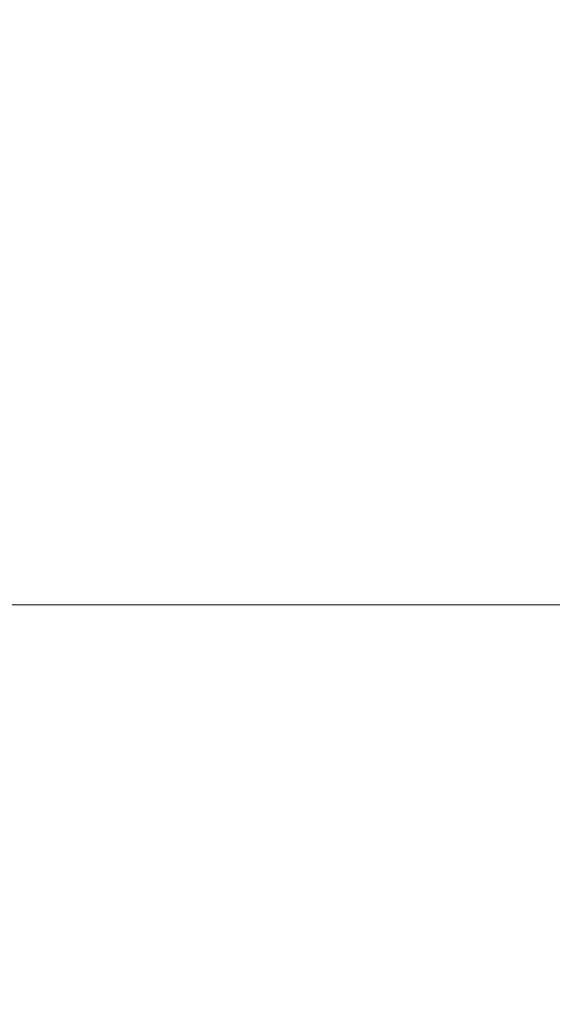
# Model space of a CAD drawing. Header units: centimetres. Extents: x -25.9 to 27.4, y -28.2 to -26.4.
# Tile 136 of 199: x 9.4331 to 9.453, y -26.4749 to -26.4382. Entities that reach past the tile are written whole.
import ezdxf

# ---------------------------------------------------------------- set-up
doc = ezdxf.new("R2010")
doc.units = ezdxf.units.CM
doc.header["$LTSCALE"] = 2.54
doc.layers.add('Lucido design-1', color=7, linetype='Continuous')

# ---------------------------------------------------------------- blocks, each defined once
blk = doc.blocks.new('Gruppo-4-1')
at = {"color": 7, "linetype": 'Continuous', "lineweight": 9}
for points, invisible_edges in [([(9.432901, -26.434287, 540.103137), (9.436373, -26.434287, 540.100453), (9.435773, -26.43819, 540.09971), (9.432333, -26.43819, 540.102369)], 15), ([(9.436373, -26.434287, 540.100453), (9.439728, -26.434287, 540.097625), (9.439097, -26.43819, 540.096908), (9.435773, -26.43819, 540.09971)], 15), ([(9.439728, -26.434287, 540.097625), (9.442959, -26.434287, 540.094657), (9.442298, -26.43819, 540.093967), (9.439097, -26.43819, 540.096908)], 15), ([(9.442959, -26.434287, 540.094657), (9.446062, -26.434287, 540.091554), (9.445372, -26.43819, 540.090893), (9.442298, -26.43819, 540.093967)], 15), ([(9.446062, -26.434287, 540.091554), (9.44903, -26.434287, 540.088322), (9.448313, -26.43819, 540.087691), (9.445372, -26.43819, 540.090893)], 15), ([(9.44903, -26.434287, 540.088322), (9.451858, -26.434287, 540.084968), (9.451115, -26.43819, 540.084368), (9.448313, -26.43819, 540.087691)], 15), ([(9.451858, -26.434287, 540.084968), (9.454542, -26.434287, 540.081496), (9.453774, -26.43819, 540.080928), (9.451115, -26.43819, 540.084368)], 15), ([(-25.828561, -26.434836, 540.516815), (-25.828561, -26.438359, 540.517651), (27.271439, -26.438359, 540.517651), (27.271439, -26.434836, 540.516815)], 10), ([(9.432333, -26.43819, 540.102369), (9.435773, -26.43819, 540.09971), (9.435273, -26.442123, 540.09909), (9.43186, -26.442123, 540.101728)], 15), ([(9.435773, -26.43819, 540.09971), (9.439097, -26.43819, 540.096908), (9.43857, -26.442123, 540.09631), (9.435273, -26.442123, 540.09909)], 15), ([(9.439097, -26.43819, 540.096908), (9.442298, -26.43819, 540.093967), (9.441747, -26.442123, 540.093392), (9.43857, -26.442123, 540.09631)], 15), ([(9.442298, -26.43819, 540.093967), (9.445372, -26.43819, 540.090893), (9.444797, -26.442123, 540.090342), (9.441747, -26.442123, 540.093392)], 15), ([(9.445372, -26.43819, 540.090893), (9.448313, -26.43819, 540.087691), (9.447715, -26.442123, 540.087165), (9.444797, -26.442123, 540.090342)], 15), ([(9.448313, -26.43819, 540.087691), (9.451115, -26.43819, 540.084368), (9.450495, -26.442123, 540.083867), (9.447715, -26.442123, 540.087165)], 15), ([(9.451115, -26.43819, 540.084368), (9.453774, -26.43819, 540.080928), (9.453133, -26.442123, 540.080455), (9.450495, -26.442123, 540.083867)], 15), ([(27.271439, -26.439011, 540.517806), (27.271439, -26.438359, 540.517651), (-25.828561, -26.438359, 540.517651), (-25.828561, -26.439011, 540.517806)], 10), ([(-25.828561, -26.439011, 540.517806), (-25.828561, -26.442637, 540.518503), (27.271439, -26.442637, 540.518503), (27.271439, -26.439011, 540.517806)], 10), ([(9.43186, -26.442123, 540.101728), (9.435273, -26.442123, 540.09909), (9.434872, -26.446081, 540.098594), (9.431481, -26.446081, 540.101216)], 15), ([(9.435273, -26.442123, 540.09909), (9.43857, -26.442123, 540.09631), (9.438149, -26.446081, 540.095831), (9.434872, -26.446081, 540.098594)], 15), ([(9.43857, -26.442123, 540.09631), (9.441747, -26.442123, 540.093392), (9.441306, -26.446081, 540.092932), (9.438149, -26.446081, 540.095831)], 15), ([(9.441747, -26.442123, 540.093392), (9.444797, -26.442123, 540.090342), (9.444337, -26.446081, 540.089901), (9.441306, -26.446081, 540.092932)], 15), ([(9.444797, -26.442123, 540.090342), (9.447715, -26.442123, 540.087165), (9.447237, -26.446081, 540.086744), (9.444337, -26.446081, 540.089901)], 15), ([(9.447715, -26.442123, 540.087165), (9.450495, -26.442123, 540.083867), (9.45, -26.446081, 540.083467), (9.447237, -26.446081, 540.086744)], 15), ([(9.450495, -26.442123, 540.083867), (9.453133, -26.442123, 540.080455), (9.452621, -26.446081, 540.080076), (9.45, -26.446081, 540.083467)], 15), ([(9.453133, -26.442123, 540.080455), (9.455624, -26.442123, 540.076933), (9.455096, -26.446081, 540.076576), (9.452621, -26.446081, 540.080076)], 15), ([(27.271439, -26.443232, 540.518618), (27.271439, -26.442637, 540.518503), (-25.828561, -26.442637, 540.518503), (-25.828561, -26.443232, 540.518618)], 10), ([(-25.828561, -26.443232, 540.518618), (-25.828561, -26.446949, 540.519168), (27.271439, -26.446949, 540.519168), (27.271439, -26.443232, 540.518618)], 10), ([(9.431481, -26.446081, 540.101216), (9.434872, -26.446081, 540.098594), (9.434572, -26.450055, 540.098223), (9.431197, -26.450055, 540.100832)], 15), ([(9.434872, -26.446081, 540.098594), (9.438149, -26.446081, 540.095831), (9.437834, -26.450055, 540.095473), (9.434572, -26.450055, 540.098223)], 15), ([(9.438149, -26.446081, 540.095831), (9.441306, -26.446081, 540.092932), (9.440975, -26.450055, 540.092587), (9.437834, -26.450055, 540.095473)], 15), ([(9.441306, -26.446081, 540.092932), (9.444337, -26.446081, 540.089901), (9.443992, -26.450055, 540.08957), (9.440975, -26.450055, 540.092587)], 15), ([(9.444337, -26.446081, 540.089901), (9.447237, -26.446081, 540.086744), (9.446878, -26.450055, 540.086428), (9.443992, -26.450055, 540.08957)], 15), ([(9.447237, -26.446081, 540.086744), (9.45, -26.446081, 540.083467), (9.449628, -26.450055, 540.083167), (9.446878, -26.450055, 540.086428)], 15), ([(9.45, -26.446081, 540.083467), (9.452621, -26.446081, 540.080076), (9.452237, -26.450055, 540.079792), (9.449628, -26.450055, 540.083167)], 15), ([(9.452621, -26.446081, 540.080076), (9.455096, -26.446081, 540.076576), (9.4547, -26.450055, 540.076309), (9.452237, -26.450055, 540.079792)], 15), ([(27.271439, -26.447491, 540.519248), (27.271439, -26.446949, 540.519168), (-25.828561, -26.446949, 540.519168), (-25.828561, -26.447491, 540.519248)], 10), ([(-25.828561, -26.447491, 540.519248), (-25.828561, -26.451285, 540.519643), (27.271439, -26.451285, 540.519643), (27.271439, -26.447491, 540.519248)], 10), ([(9.431197, -26.450055, 540.100832), (9.434572, -26.450055, 540.098223), (9.434372, -26.454039, 540.097975), (9.431008, -26.454039, 540.100576)], 15), ([(9.434572, -26.450055, 540.098223), (9.437834, -26.450055, 540.095473), (9.437624, -26.454039, 540.095234), (9.434372, -26.454039, 540.097975)], 15), ([(9.437834, -26.450055, 540.095473), (9.440975, -26.450055, 540.092587), (9.440755, -26.454039, 540.092357), (9.437624, -26.454039, 540.095234)], 15), ([(9.440975, -26.450055, 540.092587), (9.443992, -26.450055, 540.08957), (9.443763, -26.454039, 540.08935), (9.440755, -26.454039, 540.092357)], 15), ([(9.443992, -26.450055, 540.08957), (9.446878, -26.450055, 540.086428), (9.446639, -26.454039, 540.086218), (9.443763, -26.454039, 540.08935)], 15), ([(9.446878, -26.450055, 540.086428), (9.449628, -26.450055, 540.083167), (9.44938, -26.454039, 540.082967), (9.446639, -26.454039, 540.086218)], 15), ([(9.449628, -26.450055, 540.083167), (9.452237, -26.450055, 540.079792), (9.451981, -26.454039, 540.079602), (9.44938, -26.454039, 540.082967)], 15), ([(9.452237, -26.450055, 540.079792), (9.4547, -26.450055, 540.076309), (9.454437, -26.454039, 540.07613), (9.451981, -26.454039, 540.079602)], 15), ([(27.271439, -26.451781, 540.519695), (27.271439, -26.451285, 540.519643), (-25.828561, -26.451285, 540.519643), (-25.828561, -26.451781, 540.519695)], 10), ([(-25.828561, -26.451781, 540.519695), (-25.828561, -26.455639, 540.51993), (27.271439, -26.455639, 540.51993), (27.271439, -26.451781, 540.519695)], 10), ([(9.431008, -26.454039, 540.100576), (9.434372, -26.454039, 540.097975), (9.434273, -26.458028, 540.097852), (9.430913, -26.458028, 540.100449)], 15), ([(9.434372, -26.454039, 540.097975), (9.437624, -26.454039, 540.095234), (9.437519, -26.458028, 540.095115), (9.434273, -26.458028, 540.097852)], 15), ([(9.437624, -26.454039, 540.095234), (9.440755, -26.454039, 540.092357), (9.440646, -26.458028, 540.092243), (9.437519, -26.458028, 540.095115)], 15), ([(9.440755, -26.454039, 540.092357), (9.443763, -26.454039, 540.08935), (9.443648, -26.458028, 540.089241), (9.440646, -26.458028, 540.092243)], 15), ([(9.443763, -26.454039, 540.08935), (9.446639, -26.454039, 540.086218), (9.44652, -26.458028, 540.086114), (9.443648, -26.458028, 540.089241)], 15), ([(9.446639, -26.454039, 540.086218), (9.44938, -26.454039, 540.082967), (9.449257, -26.458028, 540.082868), (9.44652, -26.458028, 540.086114)], 15), ([(9.44938, -26.454039, 540.082967), (9.451981, -26.454039, 540.079602), (9.451854, -26.458028, 540.079508), (9.449257, -26.458028, 540.082868)], 15), ([(9.451981, -26.454039, 540.079602), (9.454437, -26.454039, 540.07613), (9.454306, -26.458028, 540.076042), (9.451854, -26.458028, 540.079508)], 15), ([(27.271439, -26.456084, 540.519957), (27.271439, -26.455639, 540.51993), (-25.828561, -26.455639, 540.51993), (-25.828561, -26.456084, 540.519957)], 10), ([(-25.828561, -26.456084, 540.519957), (-25.828561, -26.46, 540.520033), (27.271439, -26.46, 540.520033), (27.271439, -26.456084, 540.519957)], 8), ([(9.43277, -26.46, 540.098989), (9.430988, -26.46, 540.100367), (9.430913, -26.458028, 540.100449), (9.434273, -26.458028, 540.097852)], 14), ([(9.434273, -26.458028, 540.097852), (9.434261, -26.46, 540.097837), (9.43277, -26.46, 540.098989)], 9), ([(9.436039, -26.46, 540.096338), (9.434261, -26.46, 540.097837), (9.434273, -26.458028, 540.097852), (9.437519, -26.458028, 540.095115)], 14), ([(9.437519, -26.458028, 540.095115), (9.437506, -26.46, 540.095101), (9.436039, -26.46, 540.096338)], 9), ([(9.439205, -26.46, 540.09354), (9.437506, -26.46, 540.095101), (9.437519, -26.458028, 540.095115), (9.440646, -26.458028, 540.092243)], 14), ([(9.440646, -26.458028, 540.092243), (9.440632, -26.46, 540.092229), (9.439205, -26.46, 540.09354)], 9), ([(9.442248, -26.46, 540.090614), (9.440632, -26.46, 540.092229), (9.440646, -26.458028, 540.092243), (9.443648, -26.458028, 540.089241)], 14), ([(9.443648, -26.458028, 540.089241), (9.443634, -26.46, 540.089227), (9.442248, -26.46, 540.090614)], 9), ([(9.445161, -26.46, 540.087565), (9.443634, -26.46, 540.089227), (9.443648, -26.458028, 540.089241), (9.44652, -26.458028, 540.086114)], 14), ([(9.44652, -26.458028, 540.086114), (9.446506, -26.46, 540.086101), (9.445161, -26.46, 540.087565)], 9), ([(9.44794, -26.46, 540.0844), (9.446506, -26.46, 540.086101), (9.44652, -26.458028, 540.086114), (9.449257, -26.458028, 540.082868)], 14), ([(9.449257, -26.458028, 540.082868), (9.449242, -26.46, 540.082855), (9.44794, -26.46, 540.0844)], 9), ([(9.450581, -26.46, 540.081124), (9.449242, -26.46, 540.082855), (9.449257, -26.458028, 540.082868), (9.451854, -26.458028, 540.079508)], 14), ([(9.451854, -26.458028, 540.079508), (9.451838, -26.46, 540.079497), (9.450581, -26.46, 540.081124)], 9), ([(9.453079, -26.46, 540.077743), (9.451838, -26.46, 540.079497), (9.451854, -26.458028, 540.079508), (9.454306, -26.458028, 540.076042)], 14), ([(9.433306, -27.66, 540.098598), (9.432777, -27.66, 540.098997), (9.43277, -26.46, 540.098989), (9.434261, -26.46, 540.097837)], 10), ([(9.436046, -27.66, 540.096347), (9.433306, -27.66, 540.098598), (9.434261, -26.46, 540.097837)], 10), ([(9.434261, -26.46, 540.097837), (9.436039, -26.46, 540.096338), (9.436046, -27.66, 540.096347)], 10), ([(9.436516, -27.66, 540.09596), (9.436046, -27.66, 540.096347), (9.436039, -26.46, 540.096338), (9.437506, -26.46, 540.095101)], 10), ([(9.439214, -27.66, 540.093549), (9.436516, -27.66, 540.09596), (9.437506, -26.46, 540.095101)], 10), ([(9.437506, -26.46, 540.095101), (9.439205, -26.46, 540.09354), (9.439214, -27.66, 540.093549)], 10), ([(9.439612, -27.66, 540.093194), (9.439214, -27.66, 540.093549), (9.439205, -26.46, 540.09354), (9.440632, -26.46, 540.092229)], 10), ([(9.442149, -27.66, 540.090744), (9.439612, -27.66, 540.093194), (9.440632, -26.46, 540.092229)], 10), ([(9.440632, -26.46, 540.092229), (9.442248, -26.46, 540.090614), (9.442149, -27.66, 540.090744)], 10), ([(9.442248, -26.46, 540.090614), (9.442261, -27.66, 540.090627), (9.442149, -27.66, 540.090744)], 9), ([(9.445018, -27.66, 540.087754), (9.442248, -26.46, 540.090614), (9.443634, -26.46, 540.089227)], 9), ([(9.445018, -27.66, 540.087754), (9.442261, -27.66, 540.090627), (9.442248, -26.46, 540.090614)], 10), ([(9.443634, -26.46, 540.089227), (9.445174, -27.66, 540.087577), (9.445018, -27.66, 540.087754)], 9), ([(9.443634, -26.46, 540.089227), (9.445161, -26.46, 540.087565), (9.445174, -27.66, 540.087577)], 10), ([(9.445174, -27.66, 540.087577), (9.445161, -26.46, 540.087565), (9.446506, -26.46, 540.086101)], 9), ([(9.446506, -26.46, 540.086101), (9.447759, -27.66, 540.084649), (9.445174, -27.66, 540.087577)], 9), ([(9.446506, -26.46, 540.086101), (9.44794, -26.46, 540.0844), (9.447953, -27.66, 540.084411), (9.447759, -27.66, 540.084649)], 10), ([(9.447953, -27.66, 540.084411), (9.44794, -26.46, 540.0844), (9.449242, -26.46, 540.082855)], 9), ([(9.449242, -26.46, 540.082855), (9.450367, -27.66, 540.081437), (9.447953, -27.66, 540.084411)], 9), ([(9.449242, -26.46, 540.082855), (9.450581, -26.46, 540.081124), (9.450593, -27.66, 540.081133), (9.450367, -27.66, 540.081437)], 10), ([(9.450593, -27.66, 540.081133), (9.450581, -26.46, 540.081124), (9.451838, -26.46, 540.079497)], 9), ([(9.451838, -26.46, 540.079497), (9.452837, -27.66, 540.078122), (9.450593, -27.66, 540.081133)], 9), ([(9.451838, -26.46, 540.079497), (9.453079, -26.46, 540.077743), (9.45309, -27.66, 540.077751), (9.452837, -27.66, 540.078122)], 10)]:
    blk.add_3dface(points, dxfattribs=dict(at, invisible_edges=invisible_edges))
blk.add_3dface([(-25.828561, -26.46, 540.520033), (-25.828561, -28.06, 540.520033), (27.271439, -28.06, 540.520033), (27.271439, -26.46, 540.520033)], dxfattribs=at)

msp = doc.modelspace()

# ---------------------------------------------------------------- block references
at = {"layer": 'Lucido design-1', "color": 7}
msp.add_blockref('Gruppo-4-1', (0, 0), dxfattribs=at)

doc.saveas('drawing.dxf')
